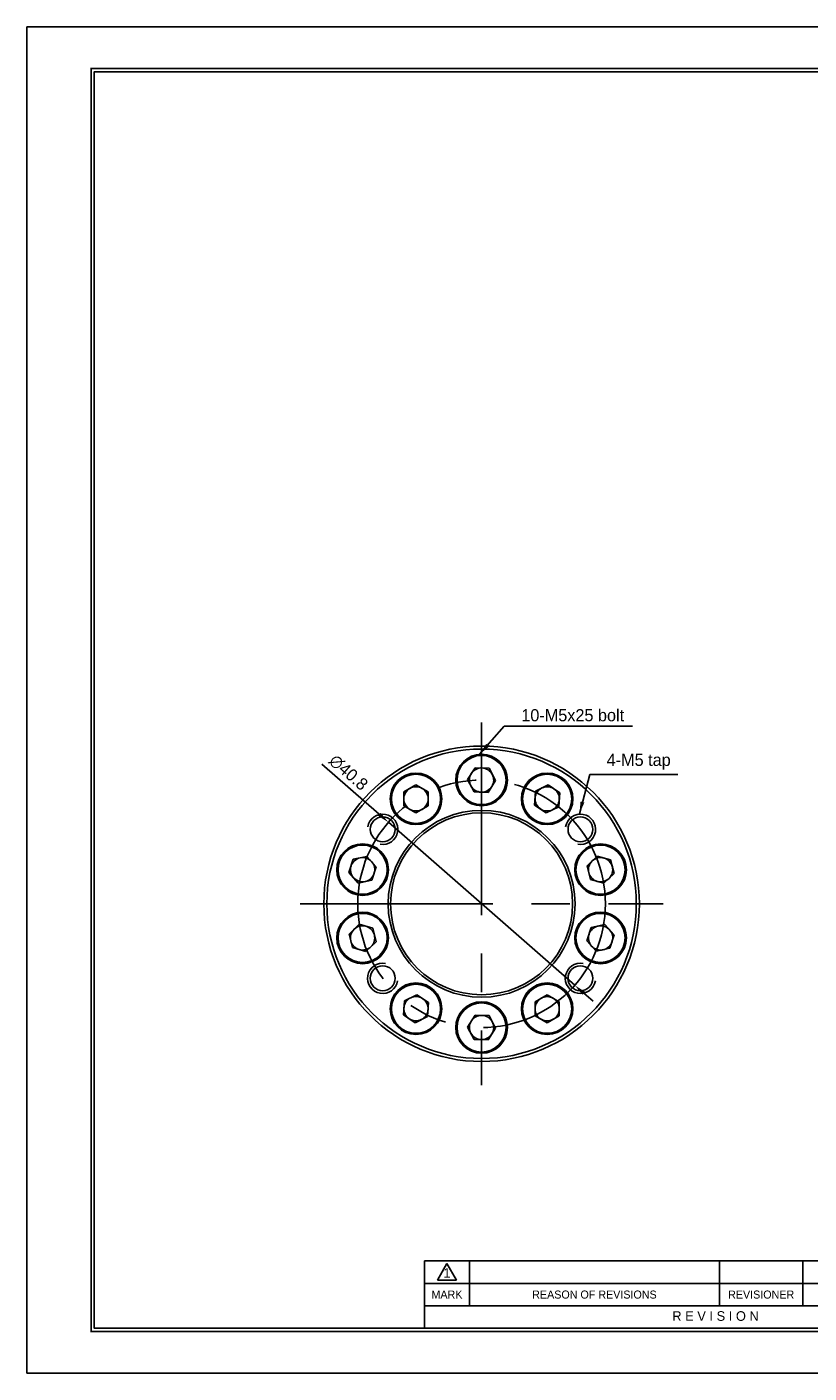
# Model space of a CAD drawing. Header units: millimetres. Extents: x 0 to 314, y 0 to 222.
# Tile 1 of 8: x 0 to 129, y 0 to 222. Entities that reach past the tile are written whole.
import ezdxf
from ezdxf.enums import TextEntityAlignment as Align

# ---------------------------------------------------------------- set-up
doc = ezdxf.new("R2010")
doc.units = ezdxf.units.MM
doc.linetypes.add('CENTER', pattern=[50.8, 31.75, -6.35, 6.35, -6.35])
doc.layers.get('DEFPOINTS').update_dxf_attribs({"linetype": 'CONTINUOUS'})
for name, color, linetype in [('center', 1, 'CENTER'), ('L1', 7, 'CONTINUOUS'), ('OUTLINE', 7, 'CONTINUOUS'), ('thread', 5, 'CONTINUOUS')]:
    doc.layers.add(name, color=color, linetype=linetype)
doc.dimstyles.get("Standard").update_dxf_attribs({"dimtxt": 2, "dimasz": 2, "dimexe": 0.8, "dimexo": 0, "dimgap": 0.8, "dimtad": 1, "dimdec": 3, "dimzin": 11, "dimdsep": 46, "dimtxsty": 'Standard', "dimcen": 0, "dimclrd": 5, "dimclre": 5, "dimclrt": 3, "dimadec": 0, "dimazin": 0, "dimtfac": 0.6, "dimtdec": 3, "dimtmove": 0, "dimatfit": 3, "dimfxl": 1.25, "dimtolj": 1, "dimtzin": 11, "dimarcsym": 0})

# ---------------------------------------------------------------- blocks, each defined once
blk = doc.blocks.new('표제란')
at = {"layer": 'L1', "color": 0}
for p, q in [((297, 210), (0, 210)), ((0, 210), (0, 0)), ((0, 0), (297, 0))]:
    blk.add_line(p, q, dxfattribs=at)
at = {"layer": 'L1'}
for p, q in [((160, 17.5), (62, 17.5)), ((62, 17.5), (62, 7)), ((64, 14.51), (65.5, 17.1)), ((65.5, 17.1), (67, 14.51)), ((69, 17.5), (69, 10.5)), ((108, 17.5), (108, 10.5)), ((121, 17.5), (121, 10.5)), ((147, 14), (62, 14)), ((64, 14.51), (67, 14.51)), ((147, 10.5), (62, 10.5))]:
    blk.add_line(p, q, dxfattribs=at)
at = {"layer": 'L1', "const_width": 0.25}
blk.add_lwpolyline([(290.5, 6.5), (290.5, 203.5), (10, 203.5), (10, 6.5)], close=True, dxfattribs=at)
at = {"layer": 'L1'}
blk.add_lwpolyline([(290, 7), (290, 203), (10.5, 203), (10.5, 7)], close=True, dxfattribs=at)
for s, height, p in [('1', 1.5, (65.5, 15.61)), ('MARK', 1.25, (65.5, 12.25)), ('REASON OF REVISIONS', 1.25, (88.5, 12.25)), ('REVISIONER', 1.25, (114.5, 12.25)), ('R E V I S I O N', 1.5, (107.38, 8.9))]:
    blk.add_text(s, height=height, dxfattribs=at).set_placement(p, align=Align.MIDDLE_CENTER)
for tag, p in [('필렛', (179.25, 10.9)), ('모따기', (179.25, 8.3))]:
    blk.add_attdef(tag, text='', height=1.15, dxfattribs=at).set_placement(p, align=Align.MIDDLE_LEFT)
at = {"layer": 'OUTLINE', "ltscale": 0.5}
for tag, p, height in [('TITLE', (237.17, 24.41), 2.5), ('도번', (251.18, 15.64), 2.5), ('SCALE', (253.78, 9.55), 1.2), ('DATE', (277.02, 9.51), 1.2)]:
    blk.add_attdef(tag, p, '', height=height, dxfattribs=at)
blk = doc.blocks.new('*D8')
at = {"layer": 'DEFPOINTS', "color": 0}
for p in [(59.58, 90.8), (90.28, 63.93)]:
    blk.add_point(p, dxfattribs=at)
at = {"layer": 'OUTLINE', "color": 5, "lineweight": -2}
for p, q in [((48.6, 100.41), (58.07, 92.12)), ((90.28, 63.93), (59.58, 90.8)), ((91.78, 62.61), (93.29, 61.3))]:
    blk.add_line(p, q, dxfattribs=at)
at = {"layer": 'OUTLINE', "color": 5}
for points in [[(58.29, 92.37), (57.85, 91.87), (59.58, 90.8)], [(92, 62.86), (91.56, 62.36), (90.28, 63.93)]]:
    blk.add_solid(points, dxfattribs=at)
at = {"layer": 'OUTLINE', "color": 3, "insert": (52.99, 99), "char_height": 2, "attachment_point": 5, "rotation": 318.8044}
blk.add_mtext('\\A1;∅40.8', dxfattribs=at)

msp = doc.modelspace()

# ---------------------------------------------------------------- linework, layer by layer
at = {"layer": 'center'}
for p, q in [((74.928, 107.2659), (74.928, 47.4659)), ((45.028, 77.3659), (104.828, 77.3659))]:
    msp.add_line(p, q, dxfattribs=at)
msp.add_circle((74.928, 77.3659), 20.4, dxfattribs=at)
at = {"layer": 'OUTLINE', "ltscale": 0.2}
msp.add_line((83.1731, 214.5333), (11.0966, 214.5333), dxfattribs=at)
at = {"layer": 'OUTLINE'}
for p, q in [((72.62, 97.8465), (73.8438, 99.805)), ((73.7042, 95.8074), (72.62, 97.8465)), ((73.8438, 99.805), (76.1518, 99.7244)), ((77.236, 97.6853), (76.0122, 95.7268)), ((76.1518, 99.7244), (77.236, 97.6853)), ((62.1176, 95.8208), (64.1176, 96.9755)), ((62.1176, 93.5114), (62.1176, 95.8208)), ((64.1176, 96.9755), (66.1176, 95.8208)), ((66.1176, 95.8208), (66.1176, 93.5114)), ((76.0122, 95.7268), (73.7042, 95.8074)), ((83.6626, 93.6537), (83.8237, 95.9575)), ((83.8237, 95.9575), (85.8994, 96.9698)), ((85.8994, 96.9698), (87.814, 95.6784)), ((87.814, 95.6784), (87.6529, 93.3747)), ((64.1176, 92.3567), (62.1176, 93.5114)), ((66.1176, 93.5114), (64.1176, 92.3567)), ((85.5772, 92.3623), (83.6626, 93.6537)), ((87.6529, 93.3747), (85.5772, 92.3623)), ((53.0593, 82.5087), (53.7729, 84.7051)), ((53.7729, 84.7051), (56.0319, 85.1852)), ((56.0319, 85.1852), (57.5772, 83.469)), ((92.3178, 83.6254), (93.979, 85.2297)), ((93.979, 85.2297), (96.199, 84.5931)), ((96.199, 84.5931), (96.7576, 82.3523)), ((54.6046, 80.7925), (53.0593, 82.5087)), ((57.5772, 83.469), (56.8635, 81.2727)), ((92.8765, 81.3846), (92.3178, 83.6254)), ((96.7576, 82.3523), (95.0964, 80.7481)), ((56.8635, 81.2727), (54.6046, 80.7925)), ((95.0964, 80.7481), (92.8765, 81.3846)), ((53.0983, 72.3794), (54.7595, 73.9837)), ((54.7595, 73.9837), (56.9795, 73.3471)), ((56.9795, 73.3471), (57.5382, 71.1063)), ((92.2788, 71.2627), (92.9924, 73.4591)), ((92.9924, 73.4591), (95.2514, 73.9392)), ((95.2514, 73.9392), (96.7966, 72.223)), ((53.657, 70.1386), (53.0983, 72.3794)), ((57.5382, 71.1063), (55.8769, 69.5021)), ((93.8241, 69.5465), (92.2788, 71.2627)), ((96.7966, 72.223), (96.083, 70.0267)), ((55.8769, 69.5021), (53.657, 70.1386)), ((96.083, 70.0267), (93.8241, 69.5465)), ((62.203, 61.3571), (64.2787, 62.3695)), ((64.2787, 62.3695), (66.1933, 61.0781)), ((83.7383, 61.2204), (85.7383, 62.3751)), ((85.7383, 62.3751), (87.7383, 61.2204)), ((62.0419, 59.0533), (62.203, 61.3571)), ((66.1933, 61.0781), (66.0322, 58.7743)), ((83.7383, 58.911), (83.7383, 61.2204)), ((87.7383, 61.2204), (87.7383, 58.911)), ((63.9565, 57.7619), (62.0419, 59.0533)), ((66.0322, 58.7743), (63.9565, 57.7619)), ((72.62, 57.0465), (73.8438, 59.005)), ((73.8438, 59.005), (76.1518, 58.9244)), ((76.1518, 58.9244), (77.236, 56.8853)), ((85.7383, 57.7563), (83.7383, 58.911)), ((87.7383, 58.911), (85.7383, 57.7563)), ((73.7042, 55.0074), (72.62, 57.0465)), ((77.236, 56.8853), (76.0122, 54.9268)), ((76.0122, 54.9268), (73.7042, 55.0074))]:
    msp.add_line(p, q, dxfattribs=at)
for centre, radius in [((74.928, 77.3659), 26), ((74.928, 77.3659), 25.5), ((74.928, 97.7659), 4.25), ((74.928, 97.7659), 4.05), ((64.1176, 94.6661), 4.25), ((64.1176, 94.6661), 4.05), ((85.7383, 94.6661), 4.25), ((85.7383, 94.6661), 4.05), ((58.6358, 89.6429), 2.05), ((74.928, 77.3659), 15.4), ((74.928, 77.3659), 15), ((91.2201, 89.6429), 2.05), ((55.3182, 82.9889), 4.25), ((55.3182, 82.9889), 4.05), ((94.5377, 82.9889), 4.25), ((94.5377, 82.9889), 4.05), ((55.3182, 71.7429), 4.25), ((55.3182, 71.7429), 4.05), ((94.5377, 71.7429), 4.25), ((94.5377, 71.7429), 4.05), ((58.6358, 65.0888), 2.05), ((91.2201, 65.0888), 2.05), ((64.1176, 60.0657), 4.25), ((64.1176, 60.0657), 4.05), ((85.7383, 60.0657), 4.25), ((85.7383, 60.0657), 4.05), ((74.928, 56.9659), 4.25), ((74.928, 56.9659), 4.05)]:
    msp.add_circle(centre, radius, dxfattribs=at)
for centre, start, end in [((74.928, 97.7659), 148, 208), ((74.928, 97.7659), 88, 148), ((74.928, 97.7659), 28, 88), ((74.928, 97.7659), 328, 28), ((64.1176, 94.6661), 120, 180), ((64.1176, 94.6661), 60, 120), ((64.1176, 94.6661), 0, 60), ((74.928, 97.7659), 208, 268), ((74.928, 97.7659), 268, 328), ((85.7383, 94.6661), 116, 176), ((85.7383, 94.6661), 56, 116), ((85.7383, 94.6661), 356, 56), ((64.1176, 94.6661), 180, 240), ((64.1176, 94.6661), 300, 0), ((85.7383, 94.6661), 176, 236), ((85.7383, 94.6661), 296, 356), ((64.1176, 94.6661), 240, 300), ((85.7383, 94.6661), 236, 296), ((55.3182, 82.9889), 102, 162), ((55.3182, 82.9889), 42, 102), ((94.5377, 82.9889), 134, 194), ((94.5377, 82.9889), 74, 134), ((94.5377, 82.9889), 14, 74), ((55.3182, 82.9889), 162, 222), ((55.3182, 82.9889), 282, 342), ((55.3182, 82.9889), 342, 42), ((94.5377, 82.9889), 194, 254), ((94.5377, 82.9889), 314, 14), ((55.3182, 82.9889), 222, 282), ((94.5377, 82.9889), 254, 314), ((55.3182, 71.7429), 74, 134), ((55.3182, 71.7429), 14, 74), ((94.5377, 71.7429), 102, 162), ((94.5377, 71.7429), 42, 102), ((55.3182, 71.7429), 134, 194), ((55.3182, 71.7429), 194, 254), ((55.3182, 71.7429), 314, 14), ((94.5377, 71.7429), 162, 222), ((94.5377, 71.7429), 282, 342), ((94.5377, 71.7429), 342, 42), ((55.3182, 71.7429), 254, 314), ((94.5377, 71.7429), 222, 282), ((64.1176, 60.0657), 176, 236), ((64.1176, 60.0657), 116, 176), ((64.1176, 60.0657), 56, 116), ((64.1176, 60.0657), 296, 356), ((64.1176, 60.0657), 356, 56), ((85.7383, 60.0657), 120, 180), ((85.7383, 60.0657), 180, 240), ((85.7383, 60.0657), 60, 120), ((85.7383, 60.0657), 0, 60), ((85.7383, 60.0657), 300, 0), ((64.1176, 60.0657), 236, 296), ((74.928, 56.9659), 148, 208), ((74.928, 56.9659), 88, 148), ((74.928, 56.9659), 28, 88), ((74.928, 56.9659), 328, 28), ((85.7383, 60.0657), 240, 300), ((74.928, 56.9659), 208, 268), ((74.928, 56.9659), 268, 328)]:
    msp.add_arc(centre, 2, start, end, dxfattribs=at)
at = {"layer": 'thread'}
for centre, start, end in [((58.6358, 89.6429), 260, 170), ((91.2201, 89.6429), 260, 170), ((58.6358, 65.0888), 80, 350), ((91.2201, 65.0888), 80, 350)]:
    msp.add_arc(centre, 2.5, start, end, dxfattribs=at)

# ---------------------------------------------------------------- block references
at = {"layer": 'OUTLINE', "xscale": 1.0568143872, "yscale": 1.0568143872, "zscale": 1.0568143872}
msp.add_blockref('표제란', (0, 0), dxfattribs=at)

# ---------------------------------------------------------------- texts
at = {"layer": 'OUTLINE', "color": 3, "char_height": 2, "attachment_point": 7}
for s, insert in [('\\A1;10-M5x25 bolt', (81.4713, 107.4282)), ('\\A1;4-M5 tap', (95.5433, 99.4897))]:
    msp.add_mtext(s, dxfattribs=dict(at, insert=insert))

# ---------------------------------------------------------------- dimensions: what is measured, and where the dimension line sits
at = {"layer": 'OUTLINE'}
dim = msp.add_diameter_dim_2p(p1=(90.2783, 63.9298), p2=(59.5777, 90.802), dimstyle='Standard', dxfattribs=at)
dim.commit()
dim.dimension.update_dxf_attribs({"geometry": '*D8', "text_midpoint": (51.7877, 97.6205), "dimtype": 163})

# ---------------------------------------------------------------- leaders
at = {"layer": 'OUTLINE', "annotation_type": 0, "has_hookline": 1, "hookline_direction": 0}
for points, text_width in [([(74.6106, 102.0134), (78.6713, 106.6282), (80.6713, 106.6282)], 18.3409), ([(91.0511, 92.223), (92.7433, 98.6897), (94.7433, 98.6897)], 11.7337)]:
    msp.add_leader(points, dimstyle='Standard', dxfattribs=dict(at, text_width=text_width))

doc.saveas('drawing.dxf')
